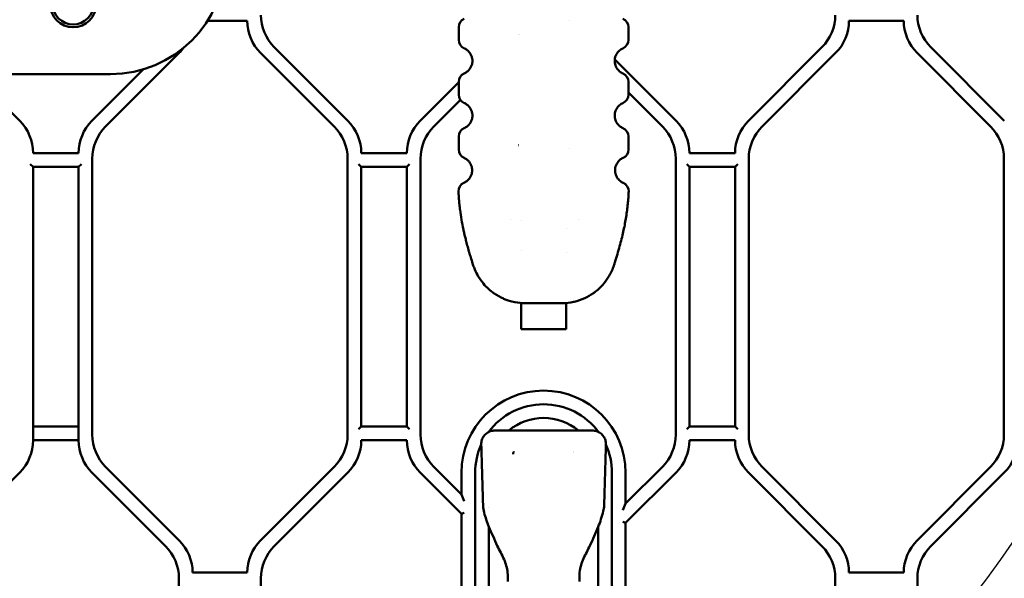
# Model space of a CAD drawing. Header units: millimetres. Extents: x 0 to 14369, y -869 to 2970.
# Tile 183 of 256: x 953 to 1061, y 2491 to 2552. Entities that reach past the tile are written whole.
import ezdxf

# ---------------------------------------------------------------- set-up
doc = ezdxf.new("R2010")
doc.units = ezdxf.units.MM
doc.header["$LTSCALE"] = 10
for name, color, linetype, lineweight in [('Bemaßung (ISO)', 7, 'Continuous', 25), ('Detailumgrenzung (ISO)', 7, 'Continuous', 25), ('Sichtbar (ISO)', 7, 'Continuous', 50)]:
    doc.layers.add(name, color=color, linetype=linetype, lineweight=lineweight)
doc.styles.add('Notiztext (DIN)', font='isocpeur.ttf')
doc.dimstyles.new('Standard (DIN)', dxfattribs={"dimscale": 10, "dimtxt": 3.5, "dimasz": 2.5, "dimexe": 3.175, "dimexo": 0.8, "dimgap": 0.8, "dimtad": 1, "dimrnd": 1e-08, "dimzin": 0, "dimtxsty": 'Notiztext (DIN)', "dimcen": 0.09, "dimdle": 10, "dimclrd": 256, "dimclre": 256, "dimclrt": 256, "dimadec": 0, "dimazin": 0, "dimtfac": 1, "dimtmove": 0, "dimatfit": 3, "dimfxl": 1, "dimtolj": 1, "dimtzin": 0, "dimlwd": -1, "dimlwe": -1, "dimarcsym": 0})

# ---------------------------------------------------------------- blocks, each defined once
blk = doc.blocks.new('2DDetail0')
at = {"layer": 'Detailumgrenzung (ISO)'}
blk.add_circle((97.108, 255.651), 10.937, dxfattribs=at)
blk = doc.blocks.new('*D18')
at = {"layer": 'Bemaßung (ISO)', "transparency": 16777216}
for p, q in [((950.56, 2563.11), (737.43, 2563.11)), ((769.18, 2161.51), (769.18, 2538.11)), ((832.86, 2136.51), (737.43, 2136.51))]:
    blk.add_line(p, q, dxfattribs=at)
for points in [[(765.01, 2538.11), (773.34, 2538.11), (769.18, 2563.11)], [(765.01, 2161.51), (773.34, 2161.51), (769.18, 2136.51)]]:
    blk.add_solid(points, dxfattribs=at)
at = {"layer": 'Defpoints', "color": 0, "transparency": 16777216}
for p in [(769.18, 2563.11), (958.56, 2563.11), (840.86, 2136.51)]:
    blk.add_point(p, dxfattribs=at)
at = {"layer": 'Bemaßung (ISO)', "transparency": 16777216, "insert": (719.18, 2284.19), "char_height": 35, "attachment_point": 1, "rotation": 90, "style": 'Notiztext (DIN)'}
blk.add_mtext('\\A1;426,60', dxfattribs=at)

msp = doc.modelspace()

# ---------------------------------------------------------------- linework, layer by layer
at = {"layer": 'Sichtbar (ISO)'}
for p, q in [((973.301, 2552.274), (977.655, 2552.274)), ((1013.044, 2552.274), (1013.044, 2552.274)), ((1013.044, 2552.274), (1013.044, 2552.274)), ((1043.655, 2552.274), (1049.655, 2552.274)), ((1000.849, 2550.161), (1000.849, 2551.578)), ((1019.46, 2551.578), (1019.46, 2550.161)), ((988.69, 2541.289), (980.619, 2549.36)), ((988.69, 2541.289), (980.619, 2549.36)), ((1040.69, 2549.36), (1032.619, 2541.289)), ((1040.69, 2549.36), (1032.619, 2541.289)), ((1060.69, 2541.289), (1052.619, 2549.36)), ((1052.619, 2549.36), (1060.69, 2541.289)), ((962.119, 2540.668), (970.19, 2548.739)), ((962.119, 2540.668), (970.19, 2548.739)), ((979.119, 2548.739), (987.19, 2540.668)), ((979.119, 2548.739), (987.19, 2540.668)), ((1017.674, 2548.305), (1017.674, 2548.305)), ((1017.674, 2548.305), (1017.674, 2548.305)), ((1024.69, 2541.289), (1017.967, 2548.012)), ((1024.69, 2541.289), (1017.967, 2548.012)), ((1034.119, 2540.668), (1042.19, 2548.739)), ((1034.119, 2540.668), (1042.19, 2548.739)), ((1051.119, 2548.739), (1059.19, 2540.668)), ((1051.119, 2548.739), (1059.19, 2540.668)), ((966.275, 2546.944), (960.619, 2541.289)), ((966.275, 2546.944), (960.619, 2541.289)), ((1002.561, 2547.231), (1002.561, 2547.231)), ((1002.561, 2547.231), (1002.561, 2547.231)), ((935.432, 2546.413), (962.655, 2546.413)), ((952.69, 2541.289), (947.566, 2546.413)), ((1000.849, 2544.161), (1000.849, 2545.578)), ((1019.46, 2545.578), (1019.46, 2544.161)), ((1000.849, 2545.519), (996.619, 2541.289)), ((1000.849, 2545.519), (996.619, 2541.289)), ((998.119, 2540.668), (1001.034, 2543.582)), ((1001.034, 2543.582), (998.119, 2540.668)), ((1001.057, 2543.606), (1001.057, 2543.606)), ((1001.057, 2543.606), (1001.057, 2543.606)), ((1019.46, 2544.398), (1023.19, 2540.668)), ((1023.19, 2540.668), (1019.46, 2544.398)), ((1007.422, 2538.621), (1007.421, 2538.62)), ((1007.421, 2538.62), (1007.422, 2538.621)), ((1013.044, 2538.23), (1013.044, 2538.23)), ((1013.044, 2538.23), (1013.044, 2538.23)), ((959.155, 2537.753), (954.155, 2537.753)), ((960.655, 2506.896), (960.655, 2537.132)), ((960.655, 2506.896), (960.655, 2537.132)), ((988.655, 2537.132), (988.655, 2506.896)), ((988.655, 2537.132), (988.655, 2506.896)), ((995.155, 2537.753), (990.155, 2537.753)), ((996.655, 2506.896), (996.655, 2537.132)), ((996.655, 2537.132), (996.655, 2506.896)), ((1024.655, 2537.132), (1024.655, 2506.896)), ((1024.655, 2506.896), (1024.655, 2537.132)), ((1031.155, 2537.753), (1026.155, 2537.753)), ((1032.655, 2506.896), (1032.655, 2537.132)), ((1032.655, 2506.896), (1032.655, 2537.132)), ((1060.655, 2537.132), (1060.655, 2506.896)), ((1060.655, 2537.132), (1060.655, 2506.896)), ((953.855, 2536.553), (954.155, 2536.253)), ((954.155, 2506.274), (954.155, 2536.253)), ((954.155, 2536.253), (959.155, 2536.253)), ((954.155, 2536.253), (954.155, 2506.274)), ((959.155, 2536.253), (959.455, 2536.553)), ((959.155, 2536.253), (959.155, 2506.274)), ((959.155, 2506.274), (959.155, 2536.253)), ((989.855, 2536.553), (990.155, 2536.253)), ((990.155, 2507.774), (990.155, 2536.253)), ((990.155, 2536.253), (990.155, 2507.774)), ((990.155, 2536.253), (995.155, 2536.253)), ((995.155, 2536.253), (995.455, 2536.553)), ((995.155, 2536.253), (995.155, 2507.774)), ((995.155, 2507.774), (995.155, 2536.253)), ((1025.855, 2536.553), (1026.155, 2536.253)), ((1026.155, 2507.774), (1026.155, 2536.253)), ((1026.155, 2536.253), (1026.155, 2507.774)), ((1026.155, 2536.253), (1031.155, 2536.253)), ((1031.155, 2536.253), (1031.455, 2536.553)), ((1031.155, 2536.253), (1031.155, 2507.774)), ((1031.155, 2507.774), (1031.155, 2536.253)), ((1006.534, 2530.454), (1006.534, 2530.454)), ((1006.534, 2530.454), (1006.534, 2530.454)), ((1013.93, 2530.454), (1013.931, 2530.454)), ((1013.931, 2530.454), (1013.93, 2530.454)), ((1007.68, 2530.353), (1007.68, 2530.353)), ((1007.68, 2530.353), (1007.68, 2530.353)), ((1012.63, 2529.473), (1012.63, 2529.473)), ((1012.63, 2529.473), (1012.63, 2529.473)), ((1007.68, 2527.047), (1007.68, 2527.045)), ((1007.68, 2527.045), (1007.68, 2527.047)), ((1012.63, 2526.833), (1012.63, 2526.837)), ((1012.63, 2526.837), (1012.63, 2526.833)), ((1007.68, 2521.322), (1007.68, 2518.454)), ((1007.68, 2518.454), (1007.68, 2521.322)), ((1008.205, 2521.304), (1008.149, 2521.304)), ((1012.161, 2521.304), (1008.205, 2521.304)), ((1012.63, 2518.454), (1012.63, 2521.322)), ((1012.63, 2521.322), (1012.63, 2518.454)), ((1007.68, 2518.454), (1012.63, 2518.454)), ((1012.63, 2518.454), (1007.68, 2518.454)), ((959.155, 2507.774), (954.155, 2507.774)), ((954.155, 2507.774), (959.155, 2507.774)), ((990.155, 2507.774), (989.855, 2507.474)), ((995.155, 2507.774), (990.155, 2507.774)), ((995.455, 2507.474), (995.155, 2507.774)), ((1026.155, 2507.774), (1025.855, 2507.474)), ((1031.155, 2507.774), (1026.155, 2507.774)), ((1031.455, 2507.474), (1031.155, 2507.774)), ((1015.491, 2507.337), (1004.819, 2507.337)), ((954.155, 2506.274), (959.155, 2506.274)), ((959.155, 2506.274), (954.155, 2506.274)), ((990.155, 2506.274), (995.155, 2506.274)), ((1026.155, 2506.274), (1031.155, 2506.274)), ((944.619, 2494.668), (952.69, 2502.739)), ((952.69, 2502.739), (944.619, 2494.668)), ((960.619, 2502.739), (968.69, 2494.668)), ((968.69, 2494.668), (960.619, 2502.739)), ((970.19, 2495.289), (962.119, 2503.36)), ((970.19, 2495.289), (962.119, 2503.36)), ((987.19, 2503.36), (979.119, 2495.289)), ((987.19, 2503.36), (979.119, 2495.289)), ((980.619, 2494.668), (988.69, 2502.739)), ((980.619, 2494.668), (988.69, 2502.739)), ((996.619, 2502.739), (1001.155, 2498.203)), ((996.619, 2502.739), (1001.155, 2498.203)), ((1001.155, 2500.325), (998.119, 2503.36)), ((998.119, 2503.36), (1001.155, 2500.325)), ((1001.155, 2502.714), (1001.155, 2500.325)), ((1001.155, 2500.325), (1001.155, 2502.714)), ((1002.655, 2460.314), (1002.655, 2502.714)), ((1002.655, 2502.714), (1002.655, 2460.314)), ((1017.655, 2502.714), (1017.655, 2460.314)), ((1017.655, 2460.314), (1017.655, 2502.714)), ((1023.19, 2503.36), (1019.155, 2499.325)), ((1019.155, 2499.325), (1023.19, 2503.36)), ((1019.155, 2497.203), (1024.69, 2502.739)), ((1019.155, 2497.203), (1024.69, 2502.739)), ((1019.155, 2499.325), (1019.155, 2502.714)), ((1019.155, 2502.714), (1019.155, 2499.325)), ((1032.619, 2502.739), (1040.69, 2494.668)), ((1032.619, 2502.739), (1040.69, 2494.668)), ((1042.19, 2495.289), (1034.119, 2503.36)), ((1042.19, 2495.289), (1034.119, 2503.36)), ((1059.19, 2503.36), (1051.119, 2495.289)), ((1059.19, 2503.36), (1051.119, 2495.289)), ((1052.619, 2494.668), (1060.69, 2502.739)), ((1060.69, 2502.739), (1052.619, 2494.668)), ((1001.455, 2499.6), (1001.155, 2500.325)), ((1001.155, 2500.325), (1001.455, 2499.6)), ((1019.155, 2499.325), (1018.855, 2498.6)), ((1019.155, 2499.325), (1018.855, 2498.6)), ((1001.155, 2498.203), (1001.455, 2498.327)), ((1001.455, 2498.327), (1001.155, 2498.203)), ((1001.155, 2498.203), (1001.155, 2460.314)), ((1001.155, 2498.203), (1001.155, 2460.314)), ((1004.155, 2498.863), (1004.155, 2498.863)), ((1018.855, 2497.327), (1019.155, 2497.203)), ((1019.155, 2497.203), (1018.855, 2497.327)), ((1019.155, 2460.314), (1019.155, 2497.203)), ((1019.155, 2460.314), (1019.155, 2497.203)), ((1004.155, 2496.789), (1004.155, 2488.714)), ((1016.155, 2488.714), (1016.155, 2496.789)), ((977.655, 2491.753), (971.655, 2491.753)), ((1049.655, 2491.753), (1043.655, 2491.753)), ((970.155, 2491.132), (970.155, 2460.896)), ((970.155, 2460.896), (970.155, 2491.132)), ((979.155, 2460.896), (979.155, 2491.132)), ((979.155, 2460.896), (979.155, 2491.132)), ((1042.155, 2491.132), (1042.155, 2460.896)), ((1051.155, 2460.896), (1051.155, 2491.132)), ((1051.155, 2491.132), (1051.155, 2460.896))]:
    msp.add_line(p, q, dxfattribs=at)
for radius in [2.55, 2.25]:
    msp.add_circle((958.555, 2554.113), radius, dxfattribs=at)
for centre, radius, start, end in [((962.655, 2559.014), 12.601, 270, 0), ((982.655, 2552.274), 5, 180, 225), ((982.655, 2552.274), 5, 180, 225), ((984.155, 2552.896), 5, 180, 225), ((984.155, 2552.896), 5, 180, 225), ((1001.849, 2551.578), 1, 113.57772, 180), ((1018.46, 2551.578), 1, 0, 66.4223), ((1037.155, 2552.896), 5, 315, 0), ((1037.155, 2552.896), 5, 315, 0), ((1038.655, 2552.274), 5, 315, 0), ((1038.655, 2552.274), 5, 315, 0), ((1054.655, 2552.274), 5, 180, 225), ((1054.655, 2552.274), 5, 180, 225), ((1056.155, 2552.896), 5, 180, 225), ((1056.155, 2552.896), 5, 180, 225), ((1001.849, 2550.161), 1, 180.00002, 246.42343), ((1002.655, 2552.274), 5, 342.42411, 342.43208), ((1002.655, 2552.274), 5, 342.42411, 342.43208), ((1018.46, 2550.161), 1, 293.57818, 0), ((966.655, 2552.274), 5, 315, 323.29322), ((966.655, 2552.274), 5, 315, 323.29322), ((1001.849, 2545.578), 1, 113.57772, 180), ((1018.46, 2545.578), 1, 0.00002, 66.42353), ((1001.849, 2544.161), 1, 180, 246.42396), ((1018.46, 2544.161), 1, 293.5783, 0), ((949.155, 2537.753), 5, 0, 45), ((949.155, 2537.753), 5, 0, 45), ((964.155, 2537.753), 5, 135, 180), ((964.155, 2537.753), 5, 135, 180), ((985.155, 2537.753), 5, 0, 45), ((985.155, 2537.753), 5, 0, 45), ((1000.155, 2537.753), 5, 135, 180), ((1000.155, 2537.753), 5, 135, 180), ((1021.155, 2537.753), 5, 0, 45), ((1021.155, 2537.753), 5, 0, 45), ((1036.155, 2537.753), 5, 135, 180), ((1036.155, 2537.753), 5, 135, 180), ((965.655, 2537.132), 5, 135, 180), ((965.655, 2537.132), 5, 135, 180), ((983.655, 2537.132), 5, 0, 45), ((983.655, 2537.132), 5, 0, 45), ((1001.655, 2537.132), 5, 135, 180), ((1001.655, 2537.132), 5, 135, 180), ((1001.848, 2539.577), 1, 113.53208, 179.87337), ((1018.462, 2539.577), 1, 0.12661, 66.4674), ((1019.655, 2537.132), 5, 0, 45), ((1019.655, 2537.132), 5, 0, 45), ((1037.655, 2537.132), 5, 135, 180), ((1037.655, 2537.132), 5, 135, 180), ((1055.655, 2537.132), 5, 0, 45), ((1055.655, 2537.132), 5, 0, 45), ((1001.842, 2538.148), 1, 179.6291, 245.73536), ((1018.468, 2538.148), 1, 294.26621, 0.37083), ((1001.819, 2533.58), 1, 113.70623, 182.27245), ((1018.49, 2533.58), 1, 357.72763, 66.29279), ((1012.161, 2527.304), 6, 270, 271.25098), ((1010.155, 2502.714), 9, 0, 180), ((1010.155, 2502.714), 9, 0, 180), ((1010.155, 2502.714), 7.5, 36.45074, 143.54986), ((1010.155, 2502.714), 7.5, 36.45074, 143.54986), ((1010.155, 2502.714), 6, 50.40623, 129.59377), ((965.655, 2506.896), 5, 180, 225), ((965.655, 2506.896), 5, 180, 225), ((983.655, 2506.896), 5, 315, 0), ((983.655, 2506.896), 5, 315, 0), ((1001.655, 2506.896), 5, 180, 225), ((1001.655, 2506.896), 5, 180, 225), ((1019.655, 2506.896), 5, 315, 0), ((1019.655, 2506.896), 5, 315, 0), ((1037.655, 2506.896), 5, 180, 225), ((1037.655, 2506.896), 5, 180, 225), ((1055.655, 2506.896), 5, 315, 0), ((1055.655, 2506.896), 5, 315, 0), ((949.155, 2506.274), 5, 315, 0), ((949.155, 2506.274), 5, 315, 0), ((964.155, 2506.274), 5, 180, 225), ((964.155, 2506.274), 5, 180, 225), ((985.155, 2506.274), 5, 315, 0), ((985.155, 2506.274), 5, 315, 0), ((1000.155, 2506.274), 5, 180, 225), ((1000.155, 2506.274), 5, 180, 225), ((1010.155, 2502.714), 7.5, 155.68294, 180), ((1010.155, 2502.714), 7.5, 155.68294, 180), ((1010.155, 2502.714), 7.5, 0, 24.31706), ((1010.155, 2502.714), 7.5, 0, 24.31706), ((1021.155, 2506.274), 5, 315, 0), ((1021.155, 2506.274), 5, 315, 0), ((1036.155, 2506.274), 5, 180, 225), ((1036.155, 2506.274), 5, 180, 225), ((1057.155, 2506.274), 5, 315, 0), ((1010.155, 2502.714), 4, 144.71038, 144.71338), ((1010.155, 2502.714), 4, 34.41257, 34.41291), ((966.655, 2491.753), 5, 0, 45), ((966.655, 2491.753), 5, 0, 45), ((982.655, 2491.753), 5, 135, 180), ((982.655, 2491.753), 5, 135, 180), ((1038.655, 2491.753), 5, 0, 45), ((1038.655, 2491.753), 5, 0, 45), ((1054.655, 2491.753), 5, 135, 180), ((1054.655, 2491.753), 5, 135, 180), ((965.155, 2491.132), 5, 0, 45), ((965.155, 2491.132), 5, 0, 45), ((984.155, 2491.132), 5, 135, 180), ((984.155, 2491.132), 5, 135, 180), ((1037.155, 2491.132), 5, 0, 45), ((1037.155, 2491.132), 5, 0, 45), ((1056.155, 2491.132), 5, 135, 180), ((1056.155, 2491.132), 5, 135, 180)]:
    msp.add_arc(centre, radius, start, end, dxfattribs=at)
for points, knots in [([(1001.449, 2549.244), (1001.491, 2549.226), (1001.576, 2549.184), (1001.705, 2549.104), (1001.831, 2549.007), (1001.95, 2548.893), (1002.058, 2548.763), (1002.15, 2548.622), (1002.225, 2548.474), (1002.282, 2548.322), (1002.321, 2548.172), (1002.344, 2548.023), (1002.352, 2547.875), (1002.345, 2547.727), (1002.324, 2547.578), (1002.286, 2547.428), (1002.23, 2547.276), (1002.156, 2547.125), (1002.063, 2546.982), (1001.955, 2546.851), (1001.835, 2546.735), (1001.708, 2546.636), (1001.577, 2546.555), (1001.491, 2546.513), (1001.449, 2546.494)], [0.0000003, 0.0000003, 0.0000003, 0.0000003, 0.04545455, 0.09090909, 0.13636364, 0.18181818, 0.22727273, 0.27272727, 0.31818182, 0.36363636, 0.40909091, 0.45454545, 0.5, 0.54545455, 0.59090909, 0.63636364, 0.68181818, 0.72727273, 0.77272727, 0.81818182, 0.86363636, 0.90909091, 0.95454545, 0.99999995, 0.99999995, 0.99999995, 0.99999995]), ([(1018.86, 2549.244), (1018.8, 2549.218), (1018.737, 2549.186), (1018.675, 2549.147), (1018.613, 2549.109), (1018.55, 2549.064), (1018.488, 2549.011), (1018.426, 2548.958), (1018.364, 2548.897), (1018.306, 2548.827), (1018.248, 2548.757), (1018.193, 2548.678), (1018.144, 2548.589), (1018.096, 2548.5), (1018.053, 2548.4), (1018.023, 2548.298), (1017.992, 2548.196), (1017.973, 2548.093), (1017.965, 2547.988), (1017.957, 2547.883), (1017.96, 2547.776), (1017.973, 2547.674), (1017.986, 2547.572), (1018.009, 2547.476), (1018.042, 2547.382), (1018.074, 2547.288), (1018.116, 2547.197), (1018.164, 2547.114), (1018.213, 2547.031), (1018.267, 2546.956), (1018.324, 2546.89), (1018.381, 2546.824), (1018.44, 2546.767), (1018.5, 2546.717), (1018.56, 2546.667), (1018.621, 2546.624), (1018.681, 2546.587), (1018.742, 2546.55), (1018.802, 2546.52), (1018.86, 2546.494)], [0, 0, 0, 0, 0.07692308, 0.07692308, 0.07692308, 0.15384615, 0.15384615, 0.15384615, 0.23076923, 0.23076923, 0.23076923, 0.30769231, 0.30769231, 0.30769231, 0.38461538, 0.38461538, 0.38461538, 0.46153846, 0.46153846, 0.46153846, 0.53846154, 0.53846154, 0.53846154, 0.61538462, 0.61538462, 0.61538462, 0.69230769, 0.69230769, 0.69230769, 0.76923077, 0.76923077, 0.76923077, 0.84615385, 0.84615385, 0.84615385, 0.92307692, 0.92307692, 0.92307692, 0.99999891, 0.99999891, 0.99999891, 0.99999891]), ([(1001.449, 2543.244), (1001.491, 2543.226), (1001.576, 2543.184), (1001.705, 2543.104), (1001.831, 2543.007), (1001.95, 2542.892), (1002.058, 2542.763), (1002.15, 2542.622), (1002.226, 2542.473), (1002.282, 2542.322), (1002.321, 2542.171), (1002.344, 2542.022), (1002.352, 2541.874), (1002.345, 2541.727), (1002.323, 2541.578), (1002.286, 2541.427), (1002.23, 2541.275), (1002.155, 2541.125), (1002.062, 2540.981), (1001.954, 2540.85), (1001.834, 2540.734), (1001.707, 2540.635), (1001.576, 2540.554), (1001.49, 2540.512), (1001.448, 2540.494)], [0, 0, 0, 0, 0.04545455, 0.09090909, 0.13636364, 0.18181818, 0.22727273, 0.27272727, 0.31818182, 0.36363636, 0.40909091, 0.45454545, 0.5, 0.54545455, 0.59090909, 0.63636364, 0.68181818, 0.72727273, 0.77272727, 0.81818182, 0.86363636, 0.90909091, 0.95454545, 0.99999929, 0.99999929, 0.99999929, 0.99999929]), ([(1018.86, 2543.244), (1018.8, 2543.218), (1018.737, 2543.186), (1018.675, 2543.147), (1018.613, 2543.109), (1018.55, 2543.064), (1018.488, 2543.011), (1018.425, 2542.958), (1018.364, 2542.897), (1018.305, 2542.827), (1018.247, 2542.757), (1018.193, 2542.678), (1018.144, 2542.589), (1018.095, 2542.5), (1018.053, 2542.399), (1018.023, 2542.298), (1017.992, 2542.196), (1017.973, 2542.093), (1017.965, 2541.987), (1017.957, 2541.882), (1017.96, 2541.775), (1017.973, 2541.673), (1017.987, 2541.571), (1018.01, 2541.475), (1018.042, 2541.381), (1018.074, 2541.287), (1018.117, 2541.196), (1018.165, 2541.113), (1018.213, 2541.03), (1018.268, 2540.955), (1018.325, 2540.889), (1018.382, 2540.823), (1018.441, 2540.766), (1018.501, 2540.716), (1018.561, 2540.666), (1018.622, 2540.623), (1018.683, 2540.587), (1018.743, 2540.55), (1018.803, 2540.519), (1018.861, 2540.494)], [0, 0, 0, 0, 0.07692308, 0.07692308, 0.07692308, 0.15384615, 0.15384615, 0.15384615, 0.23076923, 0.23076923, 0.23076923, 0.30769231, 0.30769231, 0.30769231, 0.38461538, 0.38461538, 0.38461538, 0.46153846, 0.46153846, 0.46153846, 0.53846154, 0.53846154, 0.53846154, 0.61538462, 0.61538462, 0.61538462, 0.69230769, 0.69230769, 0.69230769, 0.76923077, 0.76923077, 0.76923077, 0.84615385, 0.84615385, 0.84615385, 0.92307692, 0.92307692, 0.92307692, 0.99999988, 0.99999988, 0.99999988, 0.99999988]), ([(1000.848, 2539.579), (1000.848, 2539.54), (1000.847, 2539.501), (1000.847, 2539.462), (1000.847, 2539.263), (1000.846, 2539.063), (1000.845, 2538.864), (1000.844, 2538.663), (1000.844, 2538.462), (1000.842, 2538.26), (1000.842, 2538.225), (1000.842, 2538.19), (1000.842, 2538.155)], [0, 0, 0, 0, 0.08251579, 0.08251579, 0.08251579, 0.50189567, 0.50189567, 0.50189567, 0.92597601, 0.92597601, 0.92597601, 0.99999991, 0.99999991, 0.99999991, 0.99999991]), ([(1019.468, 2538.155), (1019.467, 2538.223), (1019.467, 2538.29), (1019.467, 2538.358), (1019.466, 2538.541), (1019.465, 2538.723), (1019.464, 2538.905), (1019.463, 2539.093), (1019.463, 2539.281), (1019.462, 2539.469), (1019.462, 2539.506), (1019.462, 2539.543), (1019.462, 2539.579)], [0, 0, 0, 0, 0.1429044, 0.1429044, 0.1429044, 0.526865, 0.526865, 0.526865, 0.922557, 0.922557, 0.922557, 1, 1, 1, 1]), ([(1001.431, 2537.237), (1001.472, 2537.218), (1001.555, 2537.176), (1001.683, 2537.095), (1001.807, 2536.998), (1001.924, 2536.883), (1002.03, 2536.754), (1002.121, 2536.613), (1002.194, 2536.465), (1002.25, 2536.314), (1002.288, 2536.164), (1002.31, 2536.015), (1002.317, 2535.867), (1002.309, 2535.72), (1002.287, 2535.572), (1002.249, 2535.421), (1002.193, 2535.27), (1002.118, 2535.12), (1002.025, 2534.978), (1001.917, 2534.848), (1001.798, 2534.733), (1001.672, 2534.635), (1001.543, 2534.555), (1001.458, 2534.514), (1001.417, 2534.496)], [0.00000019, 0.00000019, 0.00000019, 0.00000019, 0.04545455, 0.09090909, 0.13636364, 0.18181818, 0.22727273, 0.27272727, 0.31818182, 0.36363636, 0.40909091, 0.45454545, 0.5, 0.54545455, 0.59090909, 0.63636364, 0.68181818, 0.72727273, 0.77272727, 0.81818182, 0.86363636, 0.90909091, 0.95454545, 0.99999977, 0.99999977, 0.99999977, 0.99999977]), ([(1018.879, 2537.237), (1018.819, 2537.21), (1018.757, 2537.177), (1018.696, 2537.138), (1018.634, 2537.1), (1018.572, 2537.054), (1018.511, 2537.001), (1018.449, 2536.947), (1018.388, 2536.886), (1018.331, 2536.815), (1018.274, 2536.745), (1018.22, 2536.666), (1018.173, 2536.577), (1018.125, 2536.487), (1018.084, 2536.387), (1018.054, 2536.285), (1018.025, 2536.184), (1018.007, 2536.081), (1017.999, 2535.976), (1017.992, 2535.871), (1017.996, 2535.764), (1018.01, 2535.662), (1018.024, 2535.561), (1018.047, 2535.465), (1018.08, 2535.372), (1018.113, 2535.278), (1018.156, 2535.188), (1018.204, 2535.106), (1018.252, 2535.024), (1018.306, 2534.951), (1018.363, 2534.886), (1018.419, 2534.821), (1018.478, 2534.764), (1018.537, 2534.715), (1018.597, 2534.666), (1018.657, 2534.623), (1018.716, 2534.587), (1018.776, 2534.551), (1018.835, 2534.521), (1018.892, 2534.496)], [0, 0, 0, 0, 0.07692308, 0.07692308, 0.07692308, 0.15384615, 0.15384615, 0.15384615, 0.23076923, 0.23076923, 0.23076923, 0.30769231, 0.30769231, 0.30769231, 0.38461538, 0.38461538, 0.38461538, 0.46153846, 0.46153846, 0.46153846, 0.53846154, 0.53846154, 0.53846154, 0.61538462, 0.61538462, 0.61538462, 0.69230769, 0.69230769, 0.69230769, 0.76923077, 0.76923077, 0.76923077, 0.84615385, 0.84615385, 0.84615385, 0.92307692, 0.92307692, 0.92307692, 1, 1, 1, 1]), ([(1000.989, 2531.53), (1000.987, 2531.54), (1000.986, 2531.549), (1000.985, 2531.559), (1000.981, 2531.594), (1000.976, 2531.628), (1000.972, 2531.663), (1000.946, 2531.872), (1000.924, 2532.078), (1000.905, 2532.281), (1000.895, 2532.38), (1000.887, 2532.479), (1000.878, 2532.577), (1000.871, 2532.669), (1000.864, 2532.761), (1000.858, 2532.851), (1000.845, 2533.03), (1000.835, 2533.206), (1000.827, 2533.379), (1000.825, 2533.433), (1000.822, 2533.487), (1000.82, 2533.541)], [0.710317, 0.710317, 0.710317, 0.710317, 0.71428571, 0.71428571, 0.71428571, 0.72849785, 0.72849785, 0.72849785, 0.8147691, 0.8147691, 0.8147691, 0.85714286, 0.85714286, 0.85714286, 0.89687087, 0.89687087, 0.89687087, 0.97538084, 0.97538084, 0.97538084, 0.99999979, 0.99999979, 0.99999979, 0.99999979]), ([(1017.863, 2525.436), (1017.9, 2525.549), (1018.034, 2525.964), (1018.25, 2526.667), (1018.496, 2527.527), (1018.709, 2528.341), (1018.894, 2529.116), (1019.051, 2529.861), (1019.184, 2530.585), (1019.293, 2531.294), (1019.38, 2531.996), (1019.443, 2532.682), (1019.475, 2533.197), (1019.487, 2533.478), (1019.489, 2533.541)], [0, 0, 0, 0, 0.0437855, 0.16031068, 0.27054052, 0.3733445, 0.4703778, 0.5627397, 0.65123155, 0.73670743, 0.82009354, 0.90220029, 0.97820586, 0.99999966, 0.99999966, 0.99999966, 0.99999966]), ([(1002.447, 2525.436), (1002.422, 2525.513), (1002.397, 2525.59), (1002.372, 2525.667), (1002.3, 2525.89), (1002.232, 2526.108), (1002.167, 2526.32), (1002.105, 2526.522), (1002.047, 2526.718), (1001.991, 2526.909), (1001.985, 2526.932), (1001.978, 2526.955), (1001.972, 2526.978), (1001.906, 2527.204), (1001.845, 2527.422), (1001.788, 2527.634), (1001.735, 2527.827), (1001.686, 2528.016), (1001.639, 2528.201), (1001.631, 2528.231), (1001.623, 2528.262), (1001.615, 2528.293), (1001.558, 2528.521), (1001.505, 2528.743), (1001.454, 2528.961), (1001.422, 2529.101), (1001.391, 2529.239), (1001.362, 2529.377), (1001.361, 2529.378), (1001.361, 2529.379), (1001.361, 2529.381)], [0, 0, 0, 0, 0.02126293, 0.02126293, 0.02126293, 0.08350411, 0.08350411, 0.08350411, 0.14285714, 0.14285714, 0.14285714, 0.14999932, 0.14999932, 0.14999932, 0.2208752, 0.2208752, 0.2208752, 0.28571429, 0.28571429, 0.28571429, 0.29653964, 0.29653964, 0.29653964, 0.37699181, 0.37699181, 0.37699181, 0.42857143, 0.42857143, 0.42857143, 0.42908911, 0.42908911, 0.42908911, 0.42908911]), ([(1016.758, 2523.448), (1016.978, 2523.712), (1017.179, 2523.998), (1017.348, 2524.288), (1017.567, 2524.664), (1017.735, 2525.046), (1017.863, 2525.436)], [0.70442754, 0.70442754, 0.70442754, 0.70442754, 0.83333333, 0.83333333, 0.83333333, 1, 1, 1, 1]), ([(1004.744, 2522.363), (1005.074, 2522.136), (1005.396, 2521.958), (1005.765, 2521.798), (1005.768, 2521.796), (1005.772, 2521.795), (1005.775, 2521.793)], [0.5048728, 0.5048728, 0.5048728, 0.5048728, 0.66666667, 0.66666667, 0.66666667, 0.66812318, 0.66812318, 0.66812318, 0.66812318]), ([(1014.661, 2521.85), (1015.004, 2522.006), (1015.308, 2522.182), (1015.615, 2522.397), (1015.693, 2522.452), (1015.771, 2522.51), (1015.849, 2522.571)], [0.34224718, 0.34224718, 0.34224718, 0.34224718, 0.5, 0.5, 0.5, 0.54020866, 0.54020866, 0.54020866, 0.54020866]), ([(1006.984, 2521.418), (1006.986, 2521.418), (1006.988, 2521.417), (1006.99, 2521.417), (1007.398, 2521.336), (1007.78, 2521.304), (1008.149, 2521.304)], [0.83252997, 0.83252997, 0.83252997, 0.83252997, 0.83333333, 0.83333333, 0.83333333, 0.99999996, 0.99999996, 0.99999996, 0.99999996]), ([(1012.292, 2521.305), (1012.658, 2521.313), (1013.033, 2521.354), (1013.428, 2521.439), (1013.451, 2521.444), (1013.474, 2521.449), (1013.497, 2521.454)], [0.00000001, 0.00000001, 0.00000001, 0.00000001, 0.16666667, 0.16666667, 0.16666667, 0.17629745, 0.17629745, 0.17629745, 0.17629745]), ([(1003.32, 2505.827), (1003.317, 2505.986), (1003.339, 2506.148), (1003.432, 2506.456), (1003.509, 2506.605), (1003.695, 2506.857), (1003.806, 2506.966), (1004.055, 2507.143), (1004.195, 2507.213), (1004.494, 2507.31), (1004.657, 2507.337), (1004.819, 2507.337)], [0, 0, 0, 0, 0.047882, 0.047882, 0.09657416, 0.09657416, 0.14208099, 0.14208099, 0.18802274, 0.18802274, 0.23645899, 0.23645899, 0.23645899, 0.23645899]), ([(1015.491, 2507.337), (1015.65, 2507.337), (1015.812, 2507.311), (1016.119, 2507.212), (1016.269, 2507.136), (1016.532, 2506.943), (1016.647, 2506.821), (1016.822, 2506.561), (1016.887, 2506.422), (1016.973, 2506.132), (1016.994, 2505.978), (1016.99, 2505.827)], [0, 0, 0, 0, 0.04790711, 0.04790711, 0.09693461, 0.09693461, 0.14578288, 0.14578288, 0.19093518, 0.19093518, 0.23639766, 0.23639766, 0.23639766, 0.23639766]), ([(1006.809, 2504.729), (1006.81, 2504.769), (1006.815, 2504.808), (1006.823, 2504.845), (1006.826, 2504.861), (1006.83, 2504.877), (1006.834, 2504.892), (1006.84, 2504.912), (1006.847, 2504.932), (1006.854, 2504.95), (1006.868, 2504.984), (1006.883, 2505.015), (1006.902, 2505.045)], [0, 0, 0, 0, 0.33333333, 0.33333333, 0.33333333, 0.47908699, 0.47908699, 0.47908699, 0.66666667, 0.66666667, 0.66666667, 0.99995189, 0.99995189, 0.99995189, 0.99995189]), ([(1004.161, 2496.775), (1004.055, 2497.036), (1003.959, 2497.302), (1003.709, 2498.07), (1003.525, 2498.582), (1003.517, 2499.107)], [0, 0, 0, 0, 0.08466845, 0.08466845, 0.2424126, 0.2424126, 0.2424126, 0.2424126]), ([(1016.793, 2499.107), (1016.79, 2498.903), (1016.745, 2498.702), (1016.631, 2498.2), (1016.545, 2497.901), (1016.359, 2497.325), (1016.259, 2497.048), (1016.149, 2496.775)], [0, 0, 0, 0, 0.06117041, 0.06117041, 0.15437238, 0.15437238, 0.24269216, 0.24269216, 0.24269216, 0.24269216]), ([(1006.205, 2491.781), (1006.152, 2492.269), (1006.012, 2492.752), (1005.594, 2493.715), (1005.315, 2494.202), (1005.08, 2494.709)], [0, 0, 0, 0, 0.14740806, 0.14740806, 0.3150296, 0.3150296, 0.3150296, 0.3150296]), ([(1015.229, 2494.709), (1015.01, 2494.235), (1014.754, 2493.78), (1014.321, 2492.823), (1014.161, 2492.306), (1014.105, 2491.781)], [0, 0, 0, 0, 0.15651368, 0.15651368, 0.31492024, 0.31492024, 0.31492024, 0.31492024])]:
    msp.add_open_spline(points, degree=3, knots=knots, dxfattribs=at)
for points in [[(1001.361, 2529.381), (1001.209, 2530.086), (1001.082, 2530.801), (1000.989, 2531.53)], [(1002.447, 2525.436), (1002.496, 2525.287), (1002.55, 2525.14), (1002.611, 2524.994)], [(1002.993, 2524.235), (1002.849, 2524.477), (1002.721, 2524.731), (1002.611, 2524.994)], [(1002.993, 2524.235), (1003.156, 2523.962), (1003.343, 2523.696), (1003.555, 2523.444)], [(1004.744, 2522.363), (1004.299, 2522.67), (1003.898, 2523.036), (1003.555, 2523.444)], [(1016.758, 2523.448), (1016.488, 2523.126), (1016.183, 2522.831), (1015.849, 2522.571)], [(1014.661, 2521.85), (1014.292, 2521.68), (1013.9, 2521.546), (1013.497, 2521.454)], [(1006.984, 2521.418), (1006.566, 2521.501), (1006.158, 2521.628), (1005.775, 2521.793)], [(1008.149, 2521.304), (1007.758, 2521.304), (1007.366, 2521.342), (1006.984, 2521.418)], [(1003.515, 2499.179), (1003.445, 2501.395), (1003.379, 2503.611), (1003.32, 2505.827)], [(1016.99, 2505.827), (1016.93, 2503.61), (1016.864, 2501.393), (1016.795, 2499.177)], [(1016.99, 2505.827), (1016.99, 2505.827), (1016.99, 2505.827), (1016.99, 2505.827)], [(1003.517, 2499.107), (1003.516, 2499.131), (1003.516, 2499.155), (1003.515, 2499.179)], [(1016.795, 2499.177), (1016.794, 2499.154), (1016.794, 2499.131), (1016.793, 2499.107)], [(1003.517, 2499.107), (1003.517, 2499.107), (1003.517, 2499.107), (1003.517, 2499.107)], [(1016.793, 2499.107), (1016.793, 2499.107), (1016.793, 2499.107), (1016.793, 2499.107)], [(1004.161, 2496.775), (1004.161, 2496.775), (1004.161, 2496.775), (1004.161, 2496.775)], [(1005.08, 2494.709), (1004.763, 2495.393), (1004.443, 2496.075), (1004.161, 2496.774)], [(1016.149, 2496.775), (1015.867, 2496.076), (1015.546, 2495.393), (1015.229, 2494.709)], [(1016.149, 2496.775), (1016.149, 2496.775), (1016.149, 2496.775), (1016.149, 2496.775)], [(1006.231, 2490.764), (1006.231, 2491.103), (1006.241, 2491.443), (1006.205, 2491.781)], [(1014.105, 2491.781), (1014.069, 2491.443), (1014.078, 2491.103), (1014.078, 2490.764)]]:
    msp.add_open_spline(points, degree=3, dxfattribs=at)

# ---------------------------------------------------------------- block references
at = {"layer": 'Detailumgrenzung (ISO)', "xscale": 10, "yscale": 10, "zscale": 10}
msp.add_blockref('2DDetail0', (0, 0), dxfattribs=at)

# ---------------------------------------------------------------- dimensions: what is measured, and where the dimension line sits
at = {"layer": 'Bemaßung (ISO)'}
dim = msp.add_linear_dim(base=(769.175, 2563.113), p1=(840.862, 2136.514), p2=(958.555, 2563.113), angle=270, dimstyle='Standard (DIN)', override={"dimgap": 0.8, "dimdec": 2, "dimtol": 0, "dimlim": 0, "dimtp": 0, "dimtm": 0, "dimtdec": 2, "dimtofl": 0, "dimatfit": 1}, dxfattribs=at)
dim.commit()
dim.dimension.update_dxf_attribs({"geometry": '*D18', "text_midpoint": (769.175, 2349.814), "dimtype": 160})

doc.saveas('drawing.dxf')
